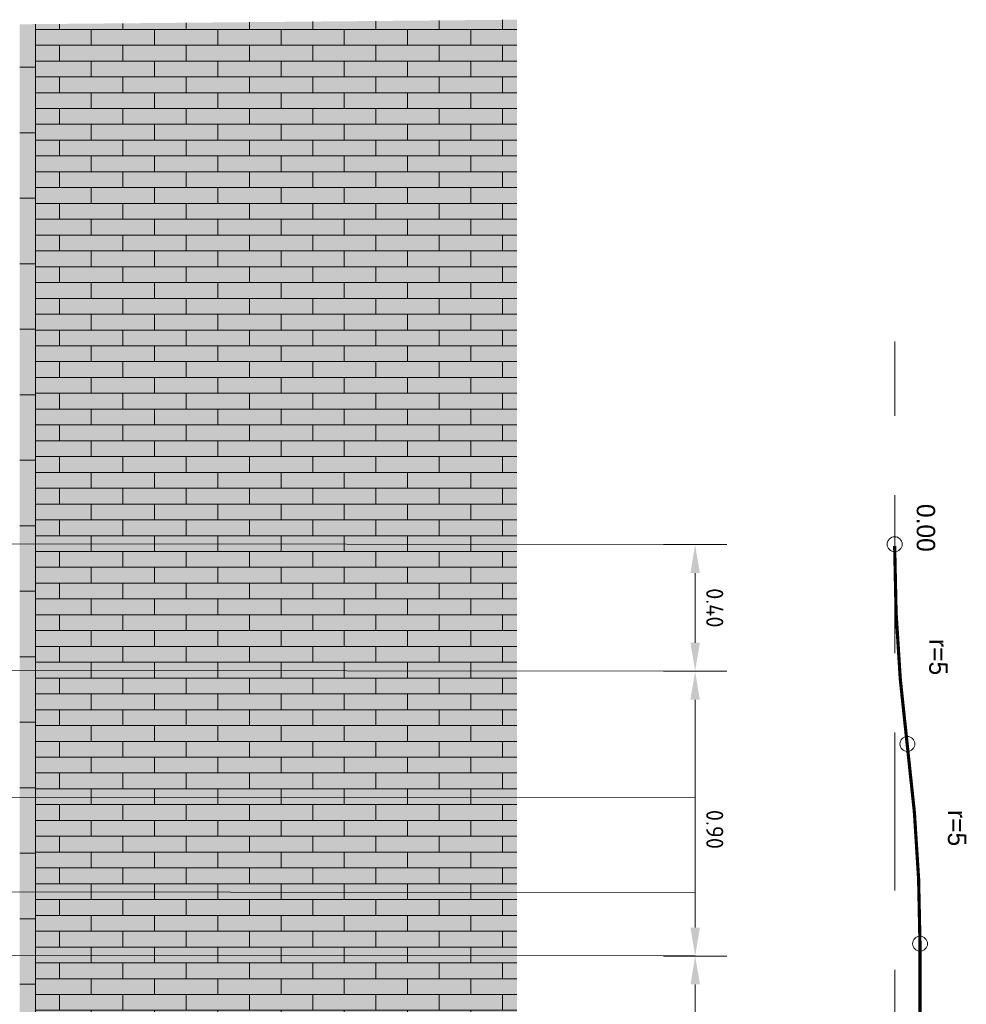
# Model space of a CAD drawing. Header units: metres. Extents: x 92403 to 95147, y 464428 to 465602.
# Tile 168 of 256: x 92688.52 to 92691.51, y 465024.91 to 465028.03. Entities that reach past the tile are written whole.
import ezdxf

# ---------------------------------------------------------------- set-up
doc = ezdxf.new("R2010")
doc.units = ezdxf.units.M
doc.linetypes.add('DASHED', pattern=[0.75, 0.5, -0.25])
doc.linetypes.add('HIDDEN1', pattern=[4.7625, 3.175, -1.5875])
doc.layers.get('0').update_dxf_attribs({"linetype": 'CONTINUOUS'})
doc.layers.get('Defpoints').update_dxf_attribs({"linetype": 'CONTINUOUS'})
doc.layers.add('B-RO-VH-VERHARDING_STRAATBAKSTEEN-A', color=7, linetype='CONTINUOUS', lineweight=13, true_color=0xaa7a7a)
doc.layers.add('N-RO-VH-VERHARDING_STRAATBAKSTEEN-G', color=7, linetype='CONTINUOUS', lineweight=9, true_color=0x733a3a)
for name, color, linetype, lineweight in [('B-WE-VH-DREMPEL_TALUD-G', 30, 'CONTINUOUS', 20), ('X-XX-AL-DETAIL-A', 7, 'CONTINUOUS', 13), ('X-XX-AL-DETAIL1-M', 7, 'CONTINUOUS', 18), ('X-XX-AL-M', 7, 'CONTINUOUS', 18)]:
    doc.layers.add(name, color=color, linetype=linetype, lineweight=lineweight)
doc.styles.add('Frutiger', font='txt')
doc.styles.add('NLCS-ISO-M50-T18', font='NLCS-ISO.ttf', dxfattribs={"height": 0.09})
doc.dimstyles.new('NLCS-M50-T18-PIJL_L2_H1', dxfattribs={"dimscale": 0.05, "dimtxt": 2.5, "dimasz": 1.8, "dimexe": 2, "dimexo": 2, "dimgap": 0.7, "dimtad": 1, "dimzin": 0, "dimdsep": 46, "dimtxsty": 'NLCS-ISO-M50-T18', "dimcen": 2.5, "dimdle": 2, "dimclrd": 256, "dimclre": 256, "dimclrt": 10, "dimadec": 1, "dimazin": 0, "dimtfac": 1, "dimtdec": 3, "dimtofl": 0, "dimtmove": 0, "dimatfit": 3, "dimfxl": 2, "dimfxlon": 1, "dimtfillclr": 256, "dimtolj": 1, "dimtzin": 0, "dimlwd": -1, "dimlwe": -1, "dimarcsym": 0})

# ---------------------------------------------------------------- blocks, each defined once
blk = doc.blocks.new('*D177')
at = {"layer": 'Defpoints', "color": 0, "transparency": 16777216}
for p in [(92691.323, 465026.3676), (92690.651, 465025.9673), (92691.3231, 465025.9676)]:
    blk.add_point(p, dxfattribs=at)
at = {"layer": 'X-XX-AL-DETAIL1-M', "transparency": 16777216}
for p, q in [((92690.7509, 465026.3674), (92690.5509, 465026.3673)), ((92690.6509, 465026.2773), (92690.651, 465026.0573)), ((92690.751, 465025.9674), (92690.551, 465025.9673))]:
    blk.add_line(p, q, dxfattribs=at)
for points in [[(92690.6659, 465026.2773), (92690.6359, 465026.2773), (92690.6509, 465026.3673)], [(92690.666, 465026.0573), (92690.636, 465026.0573), (92690.651, 465025.9673)]]:
    blk.add_solid(points, dxfattribs=at)
at = {"layer": 'X-XX-AL-DETAIL1-M', "color": 10, "transparency": 16777216, "insert": (92690.713, 465026.1674), "char_height": 0.09, "attachment_point": 5, "rotation": 270.0189, "style": 'NLCS-ISO-M50-T18'}
blk.add_mtext('\\A1;{\\H0.6x;0.40}', dxfattribs=at)
blk = doc.blocks.new('*D178')
at = {"layer": 'Defpoints', "color": 0, "transparency": 16777216}
for p in [(92691.3232, 465025.0674), (92690.6514, 465024.1144), (92691.3235, 465024.1146)]:
    blk.add_point(p, dxfattribs=at)
at = {"layer": 'X-XX-AL-DETAIL1-M', "transparency": 16777216}
for p, q in [((92690.7512, 465025.0672), (92690.5512, 465025.0672)), ((92690.6512, 465024.9772), (92690.6514, 465024.2044)), ((92690.7514, 465024.1144), (92690.5514, 465024.1143))]:
    blk.add_line(p, q, dxfattribs=at)
for points in [[(92690.6662, 465024.9772), (92690.6362, 465024.9772), (92690.6512, 465025.0672)], [(92690.6664, 465024.2044), (92690.6364, 465024.2044), (92690.6514, 465024.1144)]]:
    blk.add_solid(points, dxfattribs=at)
at = {"layer": 'X-XX-AL-DETAIL1-M', "color": 10, "transparency": 16777216, "insert": (92690.7133, 465024.5633), "char_height": 0.09, "attachment_point": 5, "rotation": 270.0169, "style": 'NLCS-ISO-M50-T18'}
blk.add_mtext('\\A1;{\\H0.6x;0.95}', dxfattribs=at)
blk = doc.blocks.new('*D179')
at = {"layer": 'Defpoints', "color": 0, "transparency": 16777216}
for p in [(92691.3283, 465025.9674), (92690.6512, 465025.0672), (92691.3286, 465025.0674)]:
    blk.add_point(p, dxfattribs=at)
at = {"layer": 'X-XX-AL-DETAIL1-M', "transparency": 16777216}
for p, q in [((92690.7509, 465025.9672), (92690.5509, 465025.9672)), ((92690.6509, 465025.8772), (92690.6511, 465025.1572)), ((92690.7512, 465025.0672), (92690.5512, 465025.0672))]:
    blk.add_line(p, q, dxfattribs=at)
for points in [[(92690.6659, 465025.8772), (92690.6359, 465025.8772), (92690.6509, 465025.9672)], [(92690.6661, 465025.1572), (92690.6361, 465025.1572), (92690.6512, 465025.0672)]]:
    blk.add_solid(points, dxfattribs=at)
at = {"layer": 'X-XX-AL-DETAIL1-M', "color": 10, "transparency": 16777216, "insert": (92690.713, 465025.4673), "char_height": 0.09, "attachment_point": 5, "rotation": 270.0158, "style": 'NLCS-ISO-M50-T18'}
blk.add_mtext('\\A1;{\\H0.6x;0.90}', dxfattribs=at)

msp = doc.modelspace()

# ---------------------------------------------------------------- hatches: boundary and pattern name
at = {"layer": 'B-RO-VH-VERHARDING_STRAATBAKSTEEN-A', "true_color": 0xccaea8}
h = msp.add_hatch(color=253, dxfattribs=at)
h.dxf.hatch_style = 1
h.paths.add_polyline_path([(92690.087748, 465028.026282), (92688.516127, 465028.011778), (92688.516127, 465021.790859), (92690.087748, 465021.803619)])
at = {"layer": 'B-RO-VH-VERHARDING_STRAATBAKSTEEN-A', "true_color": 0x794e4e}
h = msp.add_hatch(dxfattribs=at)
h.set_pattern_fill('WF-HALFSTEENS', color=27, angle=90)
h.set_pattern_definition([(180, (94331.542146, 464880.64553), (-6e-18, -0.05), []), (90, (94331.54215, 464880.64553), (-0.1, 0.05), [0.05, -0.05])])
h.paths.add_polyline_path([(92690.087748, 465028.026282), (92688.566127, 465028.011778), (92688.566127, 465021.790859), (92690.087748, 465021.803619)])
at = {"layer": 'X-XX-AL-DETAIL-A', "true_color": 0x794e4e}
h = msp.add_hatch(dxfattribs=at)
h.set_pattern_fill('DF-HALFSTEENS', color=27, angle=0.075774)
h.set_pattern_definition([(0.0758, (92688.51613, 465023.52887), (0.206863, 0.1037737), [0.069, -0.069]), (90.0758, (92688.51613, 465023.528874), (-0.0689999, -9.13e-05), [])])
h.paths.add_polyline_path([(92688.566123, 465028.011778), (92688.516127, 465028.012366), (92688.516127, 465021.790859), (92688.566127, 465021.790859)])

# ---------------------------------------------------------------- linework, layer by layer
at = {"layer": 'B-WE-VH-DREMPEL_TALUD-G', "linetype": 'DASHED', "flags": 128}
msp.add_lwpolyline([(92691.281963, 465022.273895), (92691.281963, 465027.008971)], dxfattribs=at)
at = {"layer": 'B-WE-VH-DREMPEL_TALUD-G', "linetype": 'HIDDEN1', "lineweight": 0, "ltscale": 2, "flags": 128}
for points in [[(92690.650917, 465026.367335), (92682.855948, 465026.375508)], [(92690.651049, 465025.967335), (92682.855948, 465025.975508)], [(92690.651181, 465025.567334), (92682.855948, 465025.575508)], [(92690.65128, 465025.267334), (92682.855948, 465025.275508)], [(92690.651346, 465025.067334), (92682.855948, 465025.075508)]]:
    msp.add_lwpolyline(points, dxfattribs=at)
at = {"layer": 'B-WE-VH-DREMPEL_TALUD-G', "color": 7, "linetype": 'DASHED', "const_width": 0.01, "flags": 128}
msp.add_lwpolyline([(92691.281649, 465026.362784), (92691.281649, 465026.362784, 0.03165446), (92691.321708, 465025.731598, -0.03165446), (92691.361766, 465025.100412)], format="xyb", dxfattribs=at)
msp.add_lwpolyline([(92691.361766, 465025.100412), (92691.361862, 465024.071478)], dxfattribs=at)
at = {"layer": 'N-RO-VH-VERHARDING_STRAATBAKSTEEN-G', "flags": 128}
msp.add_lwpolyline([(92688.566127, 465028.011778), (92688.566127, 465021.790859)], dxfattribs=at)
at = {"layer": 'X-XX-AL-M'}
for centre in [(92691.281649, 465026.368582), (92691.321708, 465025.737396), (92691.361766, 465025.10621)]:
    msp.add_circle(centre, 0.023677, dxfattribs=at)

# ---------------------------------------------------------------- texts
at = {"char_height": 0.058, "attachment_point": 1, "rotation": 270.018882, "style": 'Frutiger'}
for s, insert in [('0.00', (92691.409412, 465026.495808)), ('r=5', (92691.448917, 465026.06899)), ('r=5', (92691.508052, 465025.528614))]:
    msp.add_mtext_dynamic_manual_height_columns(s, width=11.83910574, gutter_width=12.5, heights=[0], dxfattribs=dict(at, insert=insert))

# ---------------------------------------------------------------- dimensions: what is measured, and where the dimension line sits
at = {"layer": 'X-XX-AL-DETAIL1-M'}
for base, p1, p2, angle, picture, middle in [((92690.651049, 465025.967335), (92691.322991, 465026.367556), (92691.323122, 465025.967556), 270.018882, '*D177', (92690.650983, 465026.167335)), ((92690.651159, 465025.067195), (92691.328338, 465025.967382), (92691.328586, 465025.067382), 270.015812, '*D179', (92690.651049, 465025.467322)), ((92690.65144, 465024.114367), (92691.323222, 465025.067393), (92691.323503, 465024.114565), 270.016906, '*D178', (92690.651308, 465024.56332))]:
    dim = msp.add_linear_dim(base=base, p1=p1, p2=p2, angle=angle, text='{\\H0.6x;<>}', dimstyle='NLCS-M50-T18-PIJL_L2_H1', dxfattribs=at)
    dim.commit()
    dim.dimension.update_dxf_attribs({"geometry": picture, "text_midpoint": middle, "dimtype": 161})

doc.saveas('drawing.dxf')
